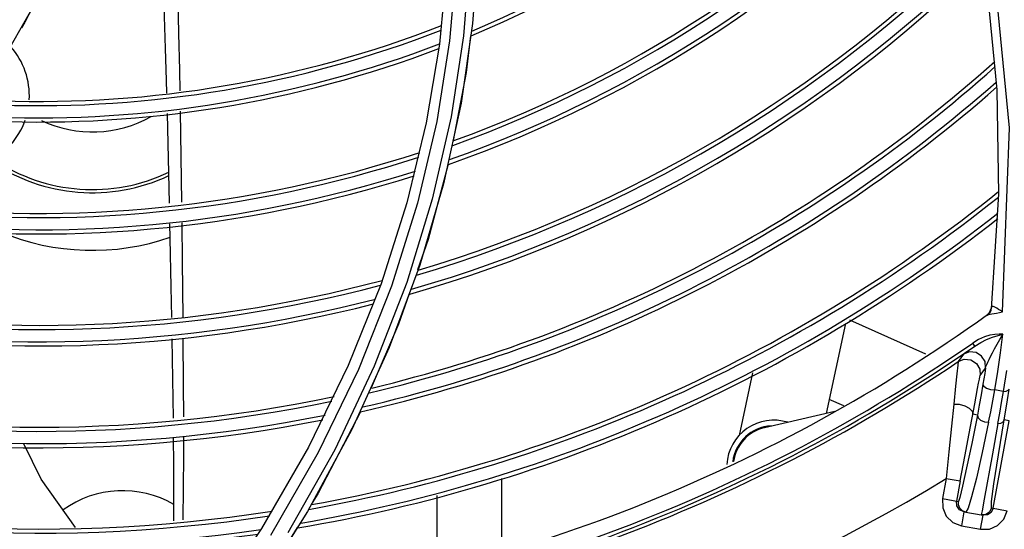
# Model space of a CAD drawing. Extents: x 40.7 to 137.4, y -250.8 to -221.5.
# Tile 18 of 256: x 56.5309 to 56.649, y -238.6732 to -238.6121. Entities that reach past the tile are written whole.
import ezdxf

# ---------------------------------------------------------------- set-up
doc = ezdxf.new("R2010")
doc.units = 0
doc.header["$MEASUREMENT"] = 0
doc.layers.get('0').update_dxf_attribs({"linetype": 'CONTINUOUS'})

msp = doc.modelspace()

# ---------------------------------------------------------------- linework, layer by layer
at = {"color": 155}
for p, q in [((56.58590450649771, -238.6031969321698), (56.58524116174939, -238.6125584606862)), ((56.58213285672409, -238.6055686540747), (56.58126221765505, -238.615029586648)), ((56.53294354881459, -238.6096880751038), (56.53155333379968, -238.6124097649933)), ((56.64701327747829, -238.6092488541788), (56.64808136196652, -238.620499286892)), ((56.53155333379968, -238.6124097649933), (56.53116761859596, -238.6130960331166)), ((56.58524116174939, -238.6125584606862), (56.58387469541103, -238.6220949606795)), ((56.58126221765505, -238.615029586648), (56.57969020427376, -238.624474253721)), ((56.58249338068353, -238.6146197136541), (56.5809455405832, -238.6242986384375)), ((56.64808136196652, -238.620499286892), (56.64829770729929, -238.6330066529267)), ((56.55017823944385, -238.6230875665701), (56.55033128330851, -238.6339698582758)), ((56.54860547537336, -238.6233435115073), (56.54885032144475, -238.6341198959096)), ((56.57969020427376, -238.624474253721), (56.57737604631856, -238.6340504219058)), ((56.58267188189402, -238.6237596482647), (56.58041136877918, -238.6336285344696)), ((56.58041136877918, -238.6336285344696), (56.57735041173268, -238.6436023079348)), ((56.64829770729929, -238.6330066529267), (56.64740920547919, -238.646766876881)), ((56.57737604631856, -238.6340504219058), (56.57426743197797, -238.6437818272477)), ((56.57890983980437, -238.6415568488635), (56.57525279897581, -238.6514023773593)), ((56.57426743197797, -238.6437818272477), (56.57033865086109, -238.6535839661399)), ((56.57550417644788, -238.6440528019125), (56.57154788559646, -238.6540353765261)), ((56.57735041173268, -238.6436023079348), (56.57345912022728, -238.6536333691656)), ((56.64733429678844, -238.6470647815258), (56.64740921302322, -238.6467668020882)), ((56.64734311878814, -238.6469825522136), (56.64739799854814, -238.6467639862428)), ((56.64740575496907, -238.6469614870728), (56.64745241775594, -238.6466227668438)), ((56.64741698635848, -238.6467271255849), (56.64740914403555, -238.6467668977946)), ((56.64696690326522, -238.647460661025), (56.64695796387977, -238.6475426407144)), ((56.64777626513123, -238.6473431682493), (56.64807408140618, -238.6472964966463)), ((56.64807408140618, -238.6472964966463), (56.64840704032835, -238.6472327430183)), ((56.64840704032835, -238.6472327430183), (56.64877174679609, -238.6471446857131)), ((56.62993614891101, -238.6485265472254), (56.62764113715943, -238.6593237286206)), ((56.63958256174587, -238.6522016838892), (56.63048285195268, -238.6481502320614)), ((56.57525279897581, -238.6514023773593), (56.57077727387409, -238.6612621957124)), ((56.64457995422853, -238.6518696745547), (56.64546382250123, -238.6512405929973)), ((56.6454638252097, -238.651240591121), (56.64521114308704, -238.6508760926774)), ((56.64410008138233, -238.652225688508), (56.64347058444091, -238.6531025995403)), ((56.57033865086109, -238.6535839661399), (56.56557680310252, -238.663371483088)), ((56.6461131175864, -238.6547815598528), (56.64675153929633, -238.6538905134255)), ((56.61879385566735, -238.6544423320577), (56.61719727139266, -238.6619536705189)), ((56.64924383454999, -238.6541630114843), (56.64887790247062, -238.6566927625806)), ((56.64545074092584, -238.6581697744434), (56.64579815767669, -238.6563195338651)), ((56.64887790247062, -238.6566927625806), (56.64785247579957, -238.6564857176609)), ((56.62975403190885, -238.6584096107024), (56.62800130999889, -238.657629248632)), ((56.57181347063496, -238.6591080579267), (56.56669471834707, -238.6689456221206)), ((56.62869024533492, -238.6590815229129), (56.62024710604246, -238.6610307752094)), ((56.64576318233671, -238.6595163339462), (56.64521237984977, -238.6594156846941)), ((56.64765142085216, -238.6706956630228), (56.6495669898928, -238.6602113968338)), ((56.6495669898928, -238.6602113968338), (56.64898691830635, -238.660105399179)), ((56.57077727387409, -238.6612621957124), (56.56546039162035, -238.6710841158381)), ((56.56557680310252, -238.663371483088), (56.55994565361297, -238.6731170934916)), ((56.58874102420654, -238.6758461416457), (56.58874102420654, -238.6671276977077)), ((56.64203059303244, -238.6671112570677), (56.64158933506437, -238.6695260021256)), ((56.6420305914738, -238.6671112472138), (56.64371163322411, -238.6674184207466)), ((56.64371163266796, -238.6674184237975), (56.64327040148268, -238.6698330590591)), ((56.56669471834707, -238.6689456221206), (56.5659057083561, -238.6702273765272)), ((56.58098885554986, -238.6780858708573), (56.58098885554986, -238.6691426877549)), ((56.64158936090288, -238.6695258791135), (56.64348949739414, -238.6698730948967)), ((56.64331646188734, -238.6703997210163), (56.64327040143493, -238.6698330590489)), ((56.64363992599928, -238.6708677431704), (56.64331646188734, -238.6703997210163)), ((56.64658884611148, -238.6695822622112), (56.64633315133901, -238.6709958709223)), ((56.56546039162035, -238.6710841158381), (56.55928375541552, -238.6808108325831)), ((56.64415441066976, -238.6711115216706), (56.64363992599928, -238.6708677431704)), ((56.64415441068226, -238.6711115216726), (56.64384718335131, -238.6727928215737)), ((56.64415441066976, -238.6711115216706), (56.64644343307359, -238.6715297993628)), ((56.64464744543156, -238.6706942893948), (56.64437325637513, -238.6711509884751)), ((56.64613620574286, -238.6732110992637), (56.64644343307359, -238.6715297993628)), ((56.64633315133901, -238.6709958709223), (56.64624170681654, -238.6714929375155)), ((56.64697938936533, -238.6714862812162), (56.646443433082, -238.6715297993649)), ((56.64744887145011, -238.6706586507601), (56.64933246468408, -238.6710028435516)), ((56.64384731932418, -238.6727928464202), (56.64613607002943, -238.6732110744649)), ((56.55994565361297, -238.6731170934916), (56.55342683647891, -238.6827555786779)), ((56.56420427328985, -238.672991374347), (56.56049295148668, -238.6790204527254))]:
    msp.add_line(p, q, dxfattribs=at)
for points in [[(56.57446637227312, -238.5533114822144), (56.57741628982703, -238.5612111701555), (56.57981244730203, -238.5694262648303), (56.58163067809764, -238.5779456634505), (56.58284064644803, -238.5867530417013), (56.58340901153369, -238.5958224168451), (56.58330358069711, -238.6051201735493), (56.58249338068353, -238.6146197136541)], [(56.64876869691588, -238.6471444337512), (56.64960376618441, -238.6250774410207), (56.64765071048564, -238.6049134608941), (56.6434291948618, -238.5867813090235)], [(56.5367654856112, -238.6020344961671), (56.53283531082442, -238.6100582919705), (56.5282828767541, -238.6179540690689)], [(56.5849220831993, -238.6044929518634), (56.58416427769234, -238.6140368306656), (56.58267188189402, -238.6237596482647)], [(56.5481531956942, -238.6086884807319), (56.54816608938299, -238.6091163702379), (56.54839240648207, -238.6155739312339)], [(56.54985890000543, -238.6085718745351), (56.54988404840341, -238.6096887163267), (56.54999188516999, -238.6137470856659), (56.55009478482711, -238.6181723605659), (56.5501366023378, -238.6206352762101)], [(56.58498629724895, -238.6140231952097), (56.58448408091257, -238.6184204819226), (56.58293279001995, -238.6265945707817)], [(56.54839240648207, -238.6155739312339), (56.54850614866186, -238.6193510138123), (56.54854486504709, -238.6209072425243)], [(56.58387469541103, -238.6220949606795), (56.58177432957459, -238.6317734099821), (56.57890983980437, -238.6415568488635)], [(56.5809455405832, -238.6242986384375), (56.57862658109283, -238.6341238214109), (56.57550417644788, -238.6440528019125)], [(56.58230943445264, -238.6294419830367), (56.57990188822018, -238.6384503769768), (56.57862768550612, -238.6421172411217)], [(56.54890683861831, -238.6366012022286), (56.54894548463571, -238.6382979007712), (56.54907051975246, -238.644153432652), (56.54914059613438, -238.6478147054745)], [(56.55036485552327, -238.6364693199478), (56.55042580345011, -238.641087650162), (56.55049762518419, -238.647758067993)], [(56.57763426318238, -238.6449760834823), (56.57637258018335, -238.6486069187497), (56.57307763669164, -238.6562437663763)], [(56.64745349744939, -238.6466228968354), (56.64743217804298, -238.6466787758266), (56.64741698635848, -238.6467271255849)], [(56.64877166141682, -238.6471447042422), (56.64853721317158, -238.6469919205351), (56.64830784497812, -238.6468467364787), (56.64810574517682, -238.6467127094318), (56.64793047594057, -238.6466066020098), (56.64778410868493, -238.6465350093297), (56.64767074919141, -238.6464996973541), (56.64758128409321, -238.6465010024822), (56.64750809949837, -238.6465380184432), (56.64745349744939, -238.6466228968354)], [(56.64695796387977, -238.6475426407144), (56.64717986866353, -238.6473302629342), (56.64733429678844, -238.6470647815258)], [(56.64695796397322, -238.647542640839), (56.64696549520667, -238.647539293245), (56.64698682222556, -238.6475259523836), (56.6470198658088, -238.6475041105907)], [(56.64696690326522, -238.647460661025), (56.64718876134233, -238.6472481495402), (56.64734311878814, -238.6469825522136)], [(56.64701985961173, -238.647504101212), (56.64725662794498, -238.6472653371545), (56.64740575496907, -238.6469614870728)], [(56.64701986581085, -238.6475041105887), (56.64714020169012, -238.647447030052), (56.64730006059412, -238.6474108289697), (56.64751584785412, -238.6473789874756), (56.64777626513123, -238.6473431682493)], [(56.5491897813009, -238.6503844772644), (56.54930519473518, -238.6575651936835), (56.54932847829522, -238.659889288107)], [(56.55051753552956, -238.6502749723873), (56.5505588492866, -238.65585406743), (56.55056361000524, -238.6597228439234)], [(56.64883938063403, -238.6498318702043), (56.6483801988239, -238.6497998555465), (56.64785704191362, -238.649834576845), (56.64726748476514, -238.6499444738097), (56.64661176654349, -238.650146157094), (56.64591384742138, -238.6504543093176), (56.64520720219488, -238.6508757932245)], [(56.64546383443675, -238.6512406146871), (56.64616645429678, -238.6508068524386), (56.64687595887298, -238.6504590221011), (56.64758262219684, -238.6501822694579), (56.64825208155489, -238.6499753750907), (56.64884282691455, -238.6498321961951)], [(56.64675161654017, -238.6538906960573), (56.64680132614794, -238.6537072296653), (56.64689087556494, -238.6534668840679), (56.64701306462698, -238.6531806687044), (56.64716521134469, -238.6528521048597), (56.64734943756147, -238.6524771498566), (56.64757081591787, -238.6520470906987), (56.64783291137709, -238.6515577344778), (56.64813439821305, -238.6510169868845), (56.64847274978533, -238.6504354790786), (56.64884267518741, -238.6498321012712)], [(56.64785247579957, -238.6564857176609), (56.64821025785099, -238.6542720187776), (56.6485391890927, -238.6520539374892), (56.64883938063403, -238.6498318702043)], [(56.64347058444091, -238.6531025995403), (56.64420191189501, -238.6528271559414), (56.64498221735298, -238.6529071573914), (56.64564439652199, -238.6533264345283), (56.6460508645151, -238.6539992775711), (56.6461131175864, -238.6547815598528)], [(56.64409949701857, -238.6522258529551), (56.64415957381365, -238.6521760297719), (56.64431700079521, -238.6520592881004), (56.64457995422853, -238.6518696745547)], [(56.64675153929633, -238.6538905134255), (56.6466850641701, -238.6531078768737), (56.64627599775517, -238.6524380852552), (56.64561427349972, -238.6520227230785), (56.64483331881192, -238.6519455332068), (56.64410008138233, -238.652225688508)], [(56.57345912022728, -238.6536333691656), (56.5687106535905, -238.6636691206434), (56.5630820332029, -238.6736521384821)], [(56.64347039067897, -238.6531025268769), (56.64340875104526, -238.6535272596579), (56.64329834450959, -238.6545771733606), (56.64315123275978, -238.656067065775), (56.6429346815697, -238.6581901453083)], [(56.64675131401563, -238.6538906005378), (56.64664890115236, -238.6545336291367), (56.64654386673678, -238.655177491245), (56.64643619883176, -238.6558221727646)], [(56.57154788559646, -238.6540353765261), (56.5667301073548, -238.6640191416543), (56.56102632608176, -238.6739488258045)], [(56.64579815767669, -238.6563195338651), (56.64591842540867, -238.655685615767), (56.64600894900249, -238.6552264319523), (56.64607282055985, -238.6549297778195), (56.64611289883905, -238.6547816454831)], [(56.64643619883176, -238.6558221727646), (56.64621486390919, -238.6570981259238), (56.64598991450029, -238.6583310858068), (56.6457631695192, -238.6595163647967)], [(56.64643623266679, -238.6558222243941), (56.64653958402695, -238.6560601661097), (56.64688004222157, -238.6562838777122), (56.64734737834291, -238.6564323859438), (56.64785665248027, -238.6564860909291)], [(56.64711240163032, -238.6603722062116), (56.64736531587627, -238.6591189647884), (56.64761379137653, -238.6578218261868), (56.64785668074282, -238.6564861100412)], [(56.64822425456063, -238.6605400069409), (56.64844558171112, -238.6592970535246), (56.64866521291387, -238.6580129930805), (56.64888208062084, -238.6566930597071)], [(56.64888208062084, -238.6566930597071), (56.6492259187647, -238.6566523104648), (56.6494734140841, -238.6565485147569), (56.64958580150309, -238.6563940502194)], [(56.64898675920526, -238.6601053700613), (56.64918623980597, -238.6589136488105), (56.64938655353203, -238.657675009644), (56.64958599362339, -238.6563940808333)], [(56.6429346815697, -238.6581901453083), (56.64265720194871, -238.660863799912), (56.64234685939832, -238.6639285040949), (56.64203058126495, -238.6671112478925)], [(56.64293463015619, -238.6581900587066), (56.64360169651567, -238.6582270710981), (56.64425484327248, -238.658404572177), (56.64479215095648, -238.6586936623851), (56.64512963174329, -238.6590491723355), (56.6452123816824, -238.6594156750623)], [(56.64371163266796, -238.6674184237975), (56.6442520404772, -238.6644868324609), (56.64476876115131, -238.6617334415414), (56.64545074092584, -238.6581697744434)], [(56.64576318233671, -238.6595163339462), (56.64508807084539, -238.6629182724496), (56.6444816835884, -238.6658605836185), (56.64400210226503, -238.6680520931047), (56.64366816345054, -238.6694066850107), (56.64348949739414, -238.6698730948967)], [(56.64576336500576, -238.6595165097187), (56.64584304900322, -238.6598338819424), (56.64615867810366, -238.660125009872), (56.64660861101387, -238.6603119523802), (56.64711207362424, -238.6603719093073)], [(56.64711207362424, -238.6603719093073), (56.6463448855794, -238.6639855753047), (56.64564474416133, -238.6670634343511), (56.64507359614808, -238.6693196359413), (56.64464744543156, -238.6706942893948)], [(56.64822425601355, -238.6605400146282), (56.6475674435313, -238.6641662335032), (56.64658884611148, -238.6695822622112)], [(56.64744887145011, -238.6706586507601), (56.64747285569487, -238.6698713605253), (56.64775309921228, -238.6677585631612), (56.64828988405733, -238.6643023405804), (56.64898691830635, -238.660105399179)], [(56.64822414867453, -238.6605398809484), (56.64859739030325, -238.6604718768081), (56.64886037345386, -238.6603199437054), (56.64898692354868, -238.6601053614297)], [(56.55056659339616, -238.662147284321), (56.5505693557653, -238.6643921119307), (56.55049200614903, -238.672087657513)], [(56.53764423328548, -238.6729777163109), (56.53351944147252, -238.6672011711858), (56.53144507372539, -238.6629739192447)], [(56.54935260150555, -238.6622971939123), (56.54938305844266, -238.6653373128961), (56.54938039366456, -238.6721959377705)], [(56.64158933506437, -238.6695260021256), (56.64160848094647, -238.6706301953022), (56.64204171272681, -238.6716269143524), (56.64282093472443, -238.6723845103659), (56.64384731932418, -238.6727928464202)], [(56.64365878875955, -238.6706840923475), (56.64349543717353, -238.6702982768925), (56.64348949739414, -238.6698730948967)], [(56.644372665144, -238.6711514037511), (56.64396474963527, -238.6709874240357), (56.64365878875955, -238.6706840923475)], [(56.64613607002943, -238.6732110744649), (56.64721652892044, -238.6731925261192), (56.64819165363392, -238.6727688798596), (56.64893291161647, -238.672006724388), (56.64933243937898, -238.6710029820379)], [(56.64744887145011, -238.6706586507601), (56.64721043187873, -238.6711538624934), (56.64676698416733, -238.6714529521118), (56.64624170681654, -238.6714929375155)], [(56.64765142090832, -238.6706956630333), (56.64742146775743, -238.6711808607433), (56.64697938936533, -238.6714862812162)]]:
    msp.add_lwpolyline(points, dxfattribs=at)
for centre, radius, start, end in [((56.53326218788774, -238.489387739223), 0.1349859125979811, 292.5720335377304, 320.7970522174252), ((56.53326218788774, -238.489387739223), 0.1344852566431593, 292.6912000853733, 320.9118435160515), ((56.53326218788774, -238.489387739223), 0.145948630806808, 289.9193214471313, 318.2303684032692), ((56.53326218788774, -238.489387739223), 0.1464491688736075, 289.7963564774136, 318.1108872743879), ((56.53326218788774, -238.489387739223), 0.147914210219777, 289.4355797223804, 317.7602932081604), ((56.53326218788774, -238.489387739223), 0.148414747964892, 289.3120170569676, 317.6401345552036), ((56.53326218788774, -238.489387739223), 0.1598781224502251, 286.4428113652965, 314.8410937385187), ((56.53326218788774, -238.489387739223), 0.1593776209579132, 286.569597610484, 314.9651029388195), ((56.53326218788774, -238.489387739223), 0.1618437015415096, 285.9436763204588, 314.3526378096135), ((56.53326218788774, -238.489387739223), 0.16134316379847, 286.0709753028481, 314.4772513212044), ((56.53326218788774, -238.489387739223), 0.1330202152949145, 268.0045902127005, 291.2465731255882), ((56.53326218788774, -238.489387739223), 0.1325197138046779, 268.031510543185, 291.3604927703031), ((56.53326218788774, -238.489387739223), 0.1344852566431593, 267.8047234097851, 290.9117501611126), ((56.53326218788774, -238.489387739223), 0.1349857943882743, 267.6890389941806, 290.7970522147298), ((56.52325131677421, -238.6212116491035), 0.008850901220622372, 356.7305489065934, 41.55614908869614), ((56.53326218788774, -238.489387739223), 0.1715857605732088, 283.4411825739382, 311.8980705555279), ((56.53326218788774, -238.489387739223), 0.1720862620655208, 283.311378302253, 311.7705226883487), ((56.53326218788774, -238.489387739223), 0.1735513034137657, 282.9307999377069, 311.3964415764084), ((56.53326218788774, -238.489387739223), 0.1740518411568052, 282.8005442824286, 311.2683695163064), ((56.52325131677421, -238.6212116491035), 0.008850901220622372, 250.0844580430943, 340.5048245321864), ((56.5396514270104, -238.6113018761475), 0.01426667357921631, 244.7457934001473, 299.580394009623), ((56.53326218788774, -238.489387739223), 0.1459486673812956, 263.3395335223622, 288.230368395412), ((56.53326218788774, -238.489387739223), 0.1464491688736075, 263.2092720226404, 288.1109297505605), ((56.5396514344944, -238.6113018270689), 0.02155557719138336, 235.5683487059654, 295.2414609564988), ((56.53965142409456, -238.6113018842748), 0.02117251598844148, 236.062036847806, 295.7187126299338), ((56.53326218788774, -238.489387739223), 0.147914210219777, 262.8275134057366, 287.7602932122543), ((56.53326218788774, -238.489387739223), 0.148414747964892, 262.6969069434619, 287.6401345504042), ((56.53326218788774, -238.489387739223), 0.1837939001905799, 280.2433301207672, 308.7502442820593), ((56.53326218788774, -238.489387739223), 0.1842944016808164, 280.1108522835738, 308.6196116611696), ((56.53326218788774, -238.489387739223), 0.1862599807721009, 279.5896382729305, 308.1055036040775), ((56.53326218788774, -238.489387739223), 0.1857594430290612, 279.7225194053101, 308.2365964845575), ((56.53965142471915, -238.6113019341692), 0.02846135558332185, 247.3066204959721, 289.1686349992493), ((56.53326218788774, -238.489387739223), 0.1593776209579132, 259.8147598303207, 284.965102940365), ((56.53326218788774, -238.489387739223), 0.1598781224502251, 259.6822064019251, 284.8410937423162), ((56.53326218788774, -238.489387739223), 0.16134316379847, 259.2937733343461, 284.4772513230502), ((56.53326218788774, -238.489387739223), 0.1618437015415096, 259.1608980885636, 284.352637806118), ((56.53326218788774, -238.489387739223), 0.1947198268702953, 278.0983991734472, 305.7281499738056), ((56.53326218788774, -238.489387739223), 0.1964959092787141, 276.802632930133, 304.7300582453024), ((56.53326218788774, -238.489387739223), 0.1969404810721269, 276.8025672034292, 304.7309519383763), ((56.53326218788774, -238.489387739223), 0.1973534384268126, 276.93128696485, 303.9473339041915), ((56.53326218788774, -238.489387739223), 0.1715857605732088, 256.5587098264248, 281.8980705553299), ((56.53326218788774, -238.489387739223), 0.1720862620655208, 256.424207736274, 281.7705226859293), ((56.53326218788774, -238.489387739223), 0.1740518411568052, 255.8952943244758, 281.2683695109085), ((56.53326218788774, -238.489387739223), 0.1735513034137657, 256.0300991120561, 281.3964415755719), ((56.62133461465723, -238.6657412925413), 0.005615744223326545, 72.47876651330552, 176.9320682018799), ((56.62133461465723, -238.6657412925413), 0.004944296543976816, 93.47295082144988, 172.8060927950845), ((56.62133461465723, -238.6657412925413), 0.00483442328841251, 103.0000000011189, 172.051752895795), ((56.53326218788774, -238.489387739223), 0.1842944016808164, 253.1202071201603, 278.6196116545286), ((56.53326218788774, -238.489387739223), 0.1837939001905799, 253.2565396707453, 278.7502442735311), ((56.53326218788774, -238.489387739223), 0.1857594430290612, 252.7207677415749, 278.2365964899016), ((56.53326218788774, -238.489387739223), 0.1862599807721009, 252.5841510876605, 278.105503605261), ((56.53326218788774, -238.489387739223), 0.2083655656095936, 277.1019122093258, 301.4670103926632), ((56.54329330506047, -238.6807928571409), 0.01220813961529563, 59.85667548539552, 125.793464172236), ((56.53326218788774, -238.489387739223), 0.1955230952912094, 249.7237022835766, 276.2116053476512)]:
    msp.add_arc(centre, radius, start, end, dxfattribs=at)

doc.saveas('drawing.dxf')
